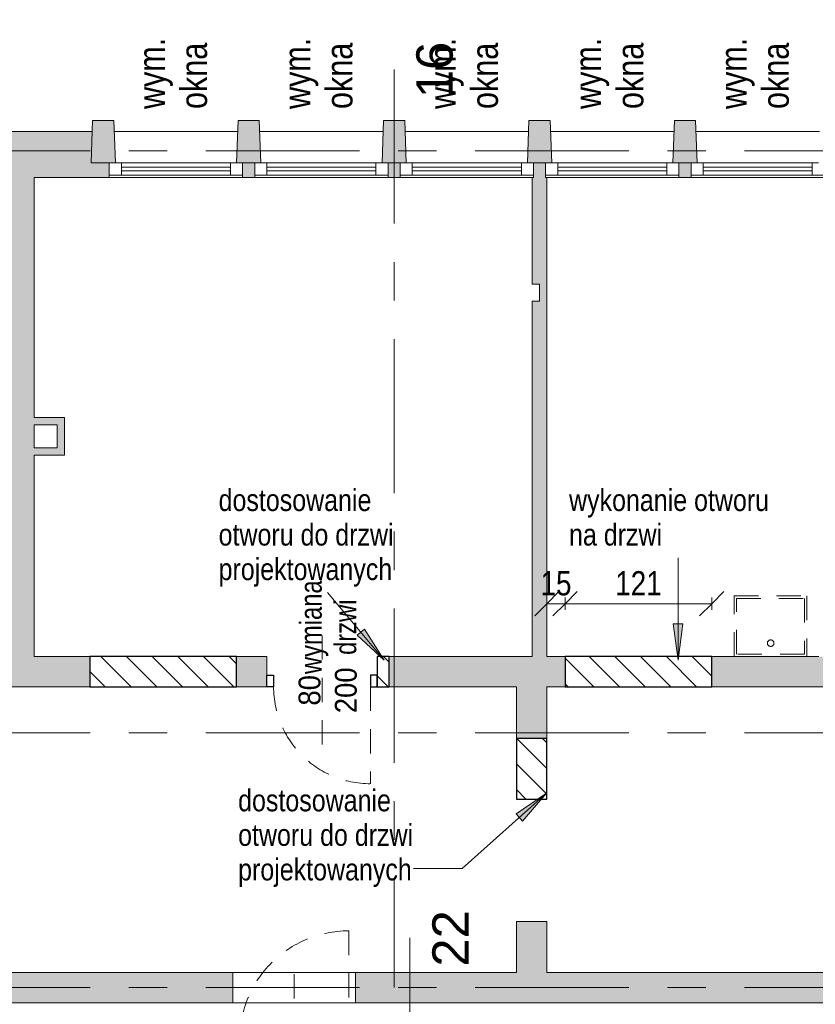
# Model space of a CAD drawing. Header units: centimetres. Extents: x -8590 to 14779, y -8842 to 3760.
# Tile 17 of 28: x 11400 to 12056, y 2830 to 3641. Entities that reach past the tile are written whole.
import ezdxf

# ---------------------------------------------------------------- set-up
doc = ezdxf.new("R2010")
doc.units = ezdxf.units.CM
for name, pattern in [('Dash', [1200, 600, -600]), ('Oś', [222.25, 127, -31.75, 31.75, -31.75]), ('Wyburzenia', [35, 20, -15])]:
    doc.linetypes.add(name, pattern=pattern)
for name, color, linetype, lineweight in [('A-ANNO-DIMS', 211, 'Continuous', 13), ('A-ANNO-DIMS-100', 211, 'Continuous', 13), ('A-ANNO-NOTE', 131, 'Wyburzenia', 9), ('A-DETL', 90, 'Dash', 50), ('A-DETL-GENF', 92, 'Continuous', 9), ('A-DETL-MEDM', 33, 'Continuous', 9), ('A-DOOR', 31, 'Wyburzenia', 9), ('A-DOOR-HDLN', 31, 'Continuous', 13), ('A-DOOR-IDEN', 31, 'Continuous', 13), ('A-GLAZ-CURT', 52, 'Wyburzenia', 9), ('A-GLAZ-CWMG', 51, 'Wyburzenia', 9), ('A-WALL', 113, 'Continuous', 13), ('A-WALL-PATT', 111, 'Continuous', 13), ('G-ANNO-TEXT', 231, 'Continuous', 13), ('P-SANR-FIXT', 6, 'Wyburzenia', 9), ('S-COLS', 52, 'Continuous', 13), ('S-GRID', 1, 'Continuous', 13), ('S-GRID-IDEN', 1, 'Continuous', 13)]:
    doc.layers.add(name, color=color, linetype=linetype, lineweight=lineweight)
doc.styles.add('Arial', font='arial.ttf', dxfattribs={"width": 0.9, "height": 18})
doc.styles.add('Arial Narrow_1', font='ARIALN.TTF', dxfattribs={"height": 22})
doc.styles.add('Arial Narrow_3', font='ARIALN.TTF', dxfattribs={"height": 18})
doc.styles.add('Arial Narrow_4', font='ARIALN.TTF', dxfattribs={"width": 0.95, "height": 0.18})
doc.styles.add('Arial Narrow_6', font='ARIALN.TTF', dxfattribs={"height": 20})
doc.styles.add('Arial_2', font='arial.ttf', dxfattribs={"height": 30})
doc.dimstyles.new('Diagonal_1_100__0__wewnętrzne_1', dxfattribs={"dimscale": 30.48, "dimtxt": 20.468619, "dimasz": 0.656168, "dimexe": 0.164042, "dimexo": 0.0625, "dimgap": 0.032808, "dimtad": 1, "dimdec": 0, "dimdsep": 46, "dimtxsty": 'Arial Narrow_6', "dimblk1": 'OBLIQUE', "dimblk2": 'OBLIQUE', "dimsah": 1, "dimcen": 0.09, "dimazin": 0, "dimtfac": 1, "dimtdec": 4, "dimtix": 1, "dimtmove": 0, "dimatfit": 3, "dimfxl": 0.164042, "dimfxlon": 1, "dimtvp": 1, "dimtolj": 1, "dimtzin": 0, "dimarcsym": 2})
pattern_1 = [(315, (12334.558, 0), (10.6066, 10.6066), [])]

# ---------------------------------------------------------------- blocks, each defined once
blk = doc.blocks.new('DRZWI 1S - Drzwi 90-1815599-3_piętro I __3_90 m_ - wyburzenia i zamurowania')
at = {"layer": 'A-DETL-GENF', "color": 20, "linetype": 'Wyburzenia'}
for p, q in [((-50.5, 5.85), (-50.5, -3.7)), ((-45, 5.85), (-50.5, 5.85)), ((-45, -3.7), (-45, 5.85)), ((50.5, 5.85), (45, 5.85)), ((45, 5.85), (45, -3.7)), ((50.5, -3.7), (50.5, 5.85)), ((-50.5, -3.7), (-45, -3.7)), ((45, -3.7), (50.5, -3.7))]:
    blk.add_line(p, q, dxfattribs=at)
at = {"layer": 'A-DETL-MEDM', "color": 1, "linetype": 'Wyburzenia', "lineweight": 25}
for p, q in [((-45, 5.85), (-50.5, 5.85)), ((-50.5, 5.85), (-50.5, -3.7)), ((-45, -3.7), (-45, 5.85)), ((45, -3.7), (45, 5.85)), ((45, 5.85), (50.5, 5.85)), ((50.5, 5.85), (50.5, -3.7)), ((-50.5, -3.7), (-45, -3.7)), ((50.5, -3.7), (45, -3.7))]:
    blk.add_line(p, q, dxfattribs=at)
at = {"layer": 'A-DOOR', "color": 10, "lineweight": 13}
blk.add_line((45, 5.85), (45, 95.85), dxfattribs=at)
blk.add_arc((45, 5.85), 90, 90, 180, dxfattribs=at)
blk = doc.blocks.new('OTWOR_DRZWIOWY_NIEZABUD - 101x205-1673192-3_piętro I __3_90 m_ - wyburzenia i zamurowania')
at = {"layer": 'A-DOOR-HDLN', "linetype": 'Dash', "lineweight": 9}
for p, q in [((-50.5, 12.5), (50.5, 12.5)), ((-50.5, -12.5), (50.5, -12.5))]:
    blk.add_line(p, q, dxfattribs=at)
blk = doc.blocks.new('zlew - Type 1-1583674-3_piętro I __3_90 m_ - wyburzenia i zamurowania')
at = {"layer": 'P-SANR-FIXT', "color": 20}
for p, q in [((-17.5, 12.5), (-17.5, 62.5)), ((-17.5, 62.5), (42.5, 62.5)), ((-15.5, 14.5), (-15.5, 60.5)), ((-15.5, 60.5), (40.5, 60.5)), ((40.5, 60.5), (40.5, 14.5)), ((42.5, 62.5), (42.5, 12.5)), ((40.5, 14.5), (-15.5, 14.5))]:
    blk.add_line(p, q, dxfattribs=at)
blk.add_circle((12.66, 23.58), 2.7, dxfattribs=at)
blk = doc.blocks.new('DRZWI 1S - Drzwi 80-1815628-3_piętro I __3_90 m_ - wyburzenia i zamurowania')
at = {"layer": 'A-DETL-GENF', "color": 20, "linetype": 'Wyburzenia'}
for p, q in [((-45.5, -2.8), (-40, -2.8)), ((-45.5, -12.35), (-45.5, -2.8)), ((-40, -2.8), (-40, -12.35)), ((40, -2.8), (45.5, -2.8)), ((40, -12.35), (40, -2.8)), ((45.5, -2.8), (45.5, -12.35)), ((-40, -12.35), (-45.5, -12.35)), ((45.5, -12.35), (40, -12.35))]:
    blk.add_line(p, q, dxfattribs=at)
at = {"layer": 'A-DETL-MEDM', "color": 1, "linetype": 'Wyburzenia', "lineweight": 25}
for p, q in [((-45.5, -12.35), (-45.5, -2.8)), ((-45.5, -2.8), (-40, -2.8)), ((-40, -2.8), (-40, -12.35)), ((40, -2.8), (40, -12.35)), ((45.5, -2.8), (40, -2.8)), ((45.5, -12.35), (45.5, -2.8)), ((-40, -12.35), (-45.5, -12.35)), ((40, -12.35), (45.5, -12.35))]:
    blk.add_line(p, q, dxfattribs=at)
at = {"layer": 'A-DOOR', "color": 10, "lineweight": 13}
blk.add_line((40, -12.35), (40, -92.35), dxfattribs=at)
blk.add_arc((40, -12.35), 80, 180, 270, dxfattribs=at)
blk = doc.blocks.new('M_Concrete-trapeze-Column - 175_200 x 350mm-1597659-3_piętro I __3_90 m_ - wyburzenia i zamurowania')
at = {"layer": 'S-COLS', "lineweight": 9}
blk.add_hatch(color=253, dxfattribs=at).paths.add_polyline_path([(-6, -17.5), (10, -17.5), (8.75, 17.5), (-8.75, 17.5), (-10, -17.5)], flags=0)
for p, q in [((-8.75, 17.5), (-10, -17.5)), ((8.75, 17.5), (-8.75, 17.5)), ((10, -17.5), (8.75, 17.5)), ((-10, -17.5), (10, -17.5))]:
    blk.add_line(p, q, dxfattribs=at)
blk = doc.blocks.new('M_Concrete-trapeze-Column - 175_200 x 350mm-1597913-3_piętro I __3_90 m_ - wyburzenia i zamurowania')
at = {"layer": 'S-COLS', "lineweight": 9}
blk.add_hatch(color=253, dxfattribs=at).paths.add_polyline_path([(5, 17.5), (-10, 17.5), (-8.75, -17.5), (8.75, -17.5), (10, 17.5)], flags=0)
for p, q in [((-10, 17.5), (10, 17.5)), ((-8.75, -17.5), (-10, 17.5)), ((10, 17.5), (8.75, -17.5)), ((8.75, -17.5), (-8.75, -17.5))]:
    blk.add_line(p, q, dxfattribs=at)
blk = doc.blocks.new('System Panel - Glazed-2608824-3_piętro I __3_90 m_ - wyburzenia i zamurowania')
at = {"layer": 'A-GLAZ-CURT', "color": 7, "linetype": 'Continuous'}
for p, q in [((45, 1.5), (-45, 1.5)), ((-45, 1.5), (-45, -1.5)), ((45, -1.5), (45, 1.5)), ((-45, -1.5), (45, -1.5))]:
    blk.add_line(p, q, dxfattribs=at)
blk = doc.blocks.new('Rectangular Mullion - 100 x 100mm-2608823-3_piętro I __3_90 m_ - wyburzenia i zamurowania')
at = {"layer": 'A-GLAZ-CWMG', "color": 7, "linetype": 'Continuous'}
for p, q in [((-130.62, 3523.33), (-40.62, 3523.33)), ((-130.62, 3513.33), (-40.62, 3513.33))]:
    blk.add_line(p, q, dxfattribs=at)
blk = doc.blocks.new('Rectangular Mullion - 100 x 100mm-2608825-3_piętro I __3_90 m_ - wyburzenia i zamurowania')
at = {"layer": 'A-GLAZ-CWMG', "color": 7, "linetype": 'Continuous'}
for p, q in [((-10, 5), (-5, 5)), ((-10, -5), (-10, 5)), ((0, 5), (0, -5)), ((0, -5), (-10, -5))]:
    blk.add_line(p, q, dxfattribs=at)
blk = doc.blocks.new('Rectangular Mullion - 100 x 100mm-2608826-3_piętro I __3_90 m_ - wyburzenia i zamurowania')
at = {"layer": 'A-GLAZ-CWMG', "color": 7, "linetype": 'Continuous'}
for p, q in [((-5, 5), (-10, 5)), ((-10, 5), (-10, -5)), ((0, -5), (0, 5)), ((-10, -5), (0, -5))]:
    blk.add_line(p, q, dxfattribs=at)
blk = doc.blocks.new('System Panel - Glazed-2608819-3_piętro I __3_90 m_ - wyburzenia i zamurowania')
at = {"layer": 'A-GLAZ-CURT', "color": 7, "linetype": 'Continuous'}
for p, q in [((45, 1.5), (-45, 1.5)), ((-45, 1.5), (-45, -1.5)), ((45, -1.5), (45, 1.5)), ((-45, -1.5), (45, -1.5))]:
    blk.add_line(p, q, dxfattribs=at)
blk = doc.blocks.new('Rectangular Mullion - 100 x 100mm-2608818-3_piętro I __3_90 m_ - wyburzenia i zamurowania')
at = {"layer": 'A-GLAZ-CWMG', "color": 7, "linetype": 'Continuous'}
for p, q in [((79.38, 3523.33), (-10.62, 3523.33)), ((79.38, 3513.33), (-10.62, 3513.33))]:
    blk.add_line(p, q, dxfattribs=at)
blk = doc.blocks.new('Rectangular Mullion - 100 x 100mm-2608820-3_piętro I __3_90 m_ - wyburzenia i zamurowania')
at = {"layer": 'A-GLAZ-CWMG', "color": 7, "linetype": 'Continuous'}
for p, q in [((-10, 5), (0, 5)), ((-10, -5), (-10, 5)), ((0, 5), (0, -5)), ((-5, -5), (-10, -5))]:
    blk.add_line(p, q, dxfattribs=at)
blk = doc.blocks.new('Rectangular Mullion - 100 x 100mm-2608821-3_piętro I __3_90 m_ - wyburzenia i zamurowania')
at = {"layer": 'A-GLAZ-CWMG', "color": 7, "linetype": 'Continuous'}
for p, q in [((0, 5), (-10, 5)), ((-10, 5), (-10, -5)), ((0, -5), (0, 5)), ((-10, -5), (-5, -5))]:
    blk.add_line(p, q, dxfattribs=at)
blk = doc.blocks.new('Wymiana Drzwi_PG_typ 100 - --2314812-3_piętro I __3_90 m_ - wyburzenia i zamurowania')
at = {"layer": 'A-DOOR-IDEN', "insert": (0.0511, 0.737), "char_height": 0.18, "width": 1.2882, "attachment_point": 5, "rotation": 90, "line_spacing_factor": 0.949189, "style": 'Arial Narrow_4'}
blk.add_mtext('\\pxqc,t6.70278,13.40556,20.10833,26.81111,33.51389,40.21667,46.91944,53.62222,60.325,67.02778,73.73056,80.43333,87.13611,93.83889,100.54167,107.24444,113.94722,120.65,127.35278,134.05556,140.75833,147.46111,154.16389,160.86667,167.56944,174.27222,180.975,187.67778,194.38056,201.08333,207.78611,214.48889;{wymiana\\Pdrzwi}', dxfattribs=at)
blk = doc.blocks.new('DIMBLOCK4-3_piętro I __3_90 m_ - wyburzenia i zamurowania')
at = {"layer": 'A-ANNO-DIMS-100'}
for p, q in [((11849.94, 3159.9), (11859.94, 3169.9)), ((11970.94, 3159.9), (11980.94, 3169.9)), ((11849.94, 3159.9), (11839.94, 3149.9)), ((11849.94, 3154.9), (11849.94, 3164.9)), ((11970.94, 3159.9), (11849.94, 3159.9)), ((11849.94, 3159.9), (11849.94, 3154.9)), ((11970.94, 3159.9), (11960.94, 3149.9)), ((11970.94, 3154.9), (11970.94, 3164.9)), ((11970.94, 3159.9), (11970.94, 3154.9))]:
    blk.add_line(p, q, dxfattribs=at)
at = {"layer": 'A-ANNO-DIMS-100', "color": 0, "insert": (11891.43, 3186.75), "char_height": 20, "width": 45.6158, "attachment_point": 1, "line_spacing_factor": 0.974696, "style": 'Arial Narrow_6'}
blk.add_mtext('121', dxfattribs=at)
blk = doc.blocks.new('_Oblique')
at = {"color": 0, "linetype": 'ByBlock', "lineweight": -2}
blk.add_line((-0.5, -0.5), (0.5, 0.5), dxfattribs=at)
blk = doc.blocks.new('DIMBLOCK5-3_piętro I __3_90 m_ - wyburzenia i zamurowania')
at = {"layer": 'A-ANNO-DIMS-100'}
for p, q in [((11834.94, 3159.9), (11844.94, 3169.9)), ((11849.94, 3159.9), (11859.94, 3169.9)), ((11834.94, 3159.9), (11824.94, 3149.9)), ((11834.94, 3154.9), (11834.94, 3164.9)), ((11849.94, 3159.9), (11834.94, 3159.9)), ((11834.94, 3159.9), (11834.94, 3154.9)), ((11849.94, 3159.9), (11839.94, 3149.9)), ((11849.94, 3154.9), (11849.94, 3164.9)), ((11849.94, 3159.9), (11849.94, 3154.9))]:
    blk.add_line(p, q, dxfattribs=at)
at = {"layer": 'A-ANNO-DIMS-100', "color": 0, "insert": (11829.76, 3186.75), "char_height": 20, "width": 30.4105, "attachment_point": 1, "line_spacing_factor": 0.974696, "style": 'Arial Narrow_6'}
blk.add_mtext('15', dxfattribs=at)

msp = doc.modelspace()

# ---------------------------------------------------------------- hatches: boundary and pattern name
at = {"layer": 'A-DETL-GENF', "lineweight": 25}
h = msp.add_hatch(dxfattribs=at)
h.set_pattern_fill('FP_2', color=3, style=0, pattern_type=2)
h.set_pattern_definition(pattern_1)
h.paths.add_polyline_path([(12543.94, 1833.33), (12644.94, 1833.33), (12644.94, 1845.33), (12543.94, 1845.33)], flags=0)
h.paths.add_polyline_path([(12434.94, 1833.33), (12434.94, 1845.33), (12353.94, 1845.33), (12353.94, 1833.33)], flags=0)
h.paths.add_polyline_path([(12864.94, 1934.83), (12876.94, 1934.83), (12876.94, 2035.83), (12864.94, 2035.83)], flags=0)
h.paths.add_polyline_path([(12130.44, 2018.33), (12134.94, 2018.33), (12134.94, 2030.33), (12124.94, 2030.33), (12124.94, 2018.33)], flags=0)
h.paths.add_polyline_path([(12018.94, 2018.33), (12018.94, 2030.33), (11937.94, 2030.33), (11937.94, 2018.33)], flags=0)
h.paths.add_polyline_path([(12864.94, 2355.33), (12876.94, 2355.33), (12876.94, 2625.33), (12864.94, 2625.33), (12864.94, 2445.33)], flags=0)
h.paths.add_polyline_path([(11578.94, 3091.33), (11578.94, 3116.33), (11457.94, 3116.33), (11457.94, 3091.33)], flags=0)
h.paths.add_polyline_path([(11338.88, 3511.33), (11343.94, 3511.33), (11343.94, 3523.33), (11338.94, 3523.33), (11339.86, 3549.33), (11238.01, 3549.33), (11238.94, 3523.33), (11233.94, 3523.33), (11233.94, 3511.33), (11266.94, 3511.33)], flags=0)
h.paths.add_polyline_path([(11113.94, 3511.33), (11223.94, 3511.33), (11223.94, 3523.33), (11218.94, 3523.33), (11219.86, 3549.33), (11120.08, 3549.33), (11121.94, 3523.33), (11113.94, 3523.33), (11113.94, 3522.93)], flags=0)
h = msp.add_hatch(dxfattribs=at)
h.set_pattern_fill('FP_2', color=6, style=0, pattern_type=2)
h.set_pattern_definition(pattern_1)
h.paths.add_polyline_path([(11704.94, 3091.33), (11704.94, 3116.33), (11694.94, 3116.33), (11694.94, 3091.33)], flags=0)
h = msp.add_hatch(dxfattribs=at)
h.set_pattern_fill('FP_2', color=6, style=0, pattern_type=2)
h.set_pattern_definition(pattern_1)
h.paths.add_polyline_path([(12305.44, 1111.33), (12305.44, 1123.33), (12295.44, 1123.33), (12295.44, 1111.33)], flags=0)
h.paths.add_polyline_path([(12033.94, 1833.33), (12033.94, 1845.33), (12018.94, 1845.33), (12018.94, 1833.33)], flags=0)
h.paths.add_polyline_path([(12669.94, 1929.33), (12681.94, 1929.33), (12681.94, 2030.33), (12669.94, 2030.33)], flags=0)
h.paths.add_polyline_path([(12402.44, 2018.33), (12492.94, 2018.33), (12492.94, 2030.33), (12402.44, 2030.26)], flags=0)
h.paths.add_polyline_path([(12649.94, 2431.33), (12649.94, 2443.33), (12559.44, 2443.33), (12559.44, 2431.33)], flags=0)
h.paths.add_polyline_path([(12383.44, 3040.83), (12450.94, 3040.83), (12450.94, 3065.68), (12329.94, 3065.68), (12329.94, 3040.83)], flags=0)
h.paths.add_polyline_path([(12714.44, 3040.83), (12724.44, 3040.83), (12724.44, 3065.83), (12714.44, 3065.83), (12714.44, 3056.13)], flags=0)
h.paths.add_polyline_path([(11970.94, 3091.33), (11970.94, 3116.33), (11849.94, 3116.33), (11849.94, 3091.33)], flags=0)
h = msp.add_hatch(dxfattribs=at)
h.set_pattern_fill('FP_2', color=6, style=0, pattern_type=2)
h.set_pattern_definition(pattern_1)
h.paths.add_polyline_path([(11822.94, 2998.83), (11834.94, 2998.83), (11834.94, 3048.83), (11809.94, 3048.83), (11809.94, 2998.83)], flags=0)
at = {"layer": 'A-WALL-PATT'}
h = msp.add_hatch(color=9, dxfattribs=at)
h.paths.add_polyline_path([(11943.94, 3511.33), (11953.94, 3511.33), (11953.94, 3523.33), (11943.94, 3523.33)], flags=0)
h.paths.add_polyline_path([(12783.94, 3511.33), (12793.94, 3511.33), (12793.94, 3523.33), (12783.94, 3523.33)], flags=0)
h.paths.add_polyline_path([(11343.94, 3511.33), (11473.94, 3511.33), (11473.94, 3523.33), (11458.94, 3523.33), (11459.86, 3549.33), (11358.01, 3549.33), (11358.94, 3523.33), (11343.94, 3523.33)], flags=0)
h.paths.add_polyline_path([(12303.94, 3511.33), (12313.94, 3511.33), (12313.94, 3523.33), (12303.94, 3523.33)], flags=0)
h.paths.add_polyline_path([(11113.94, 3511.33), (11113.94, 3523.33), (11101.94, 3523.33), (11101.94, 3511.33), (11113.16, 3511.33)], flags=0)
h.paths.add_polyline_path([(11583.94, 3511.33), (11593.94, 3511.33), (11593.94, 3523.33), (11583.94, 3523.33)], flags=0)
h.paths.add_polyline_path([(12543.94, 3511.33), (12553.94, 3511.33), (12553.9, 3523.33), (12543.94, 3523.33)], flags=0)
h.paths.add_polyline_path([(11703.94, 3511.33), (11713.94, 3511.33), (11713.94, 3523.33), (11703.94, 3523.33)], flags=0)
h.paths.add_polyline_path([(12663.94, 3511.33), (12673.94, 3511.33), (12673.94, 3523.33), (12663.94, 3523.33)], flags=0)
h.paths.add_polyline_path([(11233.94, 3511.33), (11233.94, 3523.33), (11223.94, 3523.33), (11223.94, 3511.33)], flags=0)
h.paths.add_polyline_path([(11833.94, 3511.33), (11833.94, 3523.33), (11823.94, 3523.33), (11823.94, 3511.33), (11828.94, 3511.33)], flags=0)
h.paths.add_polyline_path([(12423.94, 3511.33), (12433.94, 3511.33), (12433.94, 3523.33), (12423.94, 3523.33)], flags=0)
h.paths.add_polyline_path([(12063.94, 3511.33), (12073.94, 3511.33), (12073.94, 3523.33), (12063.94, 3523.33)], flags=0)
h.paths.add_polyline_path([(12183.94, 3511.33), (12193.94, 3511.33), (12193.94, 3523.33), (12183.94, 3523.33)], flags=0)
for points in [[(11386.94, 3116.33), (11411.94, 3116.33), (11411.94, 3511.33), (11386.94, 3511.33), (11386.94, 3332.06)], [(11828.94, 3423.33), (11834.94, 3423.33), (11834.94, 3511.33), (11822.94, 3511.33), (11822.94, 3423.33), (11828.65, 3423.33)], [(11833.94, 3409.33), (11834.94, 3409.33), (11834.94, 3423.33), (11828.94, 3423.33), (11828.94, 3409.33)], [(11822.94, 3116.33), (11834.94, 3116.33), (11834.94, 3409.33), (11822.94, 3409.33), (11822.94, 3143.73)], [(11430.94, 3307.33), (11430.94, 3313.33), (11411.94, 3313.33), (11411.94, 3307.33), (11412.69, 3307.33)], [(11430.94, 3288.33), (11436.94, 3288.33), (11436.94, 3313.33), (11430.94, 3313.33), (11430.94, 3307.33)], [(11411.94, 3282.33), (11436.94, 3282.33), (11436.94, 3288.33), (11411.94, 3288.33)], [(11834.94, 3061.33), (11834.94, 3091.33), (11809.94, 3091.33), (11809.94, 3061.33), (11822.94, 3061.33)]]:
    msp.add_hatch(color=9, dxfattribs=at).paths.add_polyline_path(points, flags=0)
h = msp.add_hatch(color=9, dxfattribs=at)
h.paths.add_polyline_path([(11415.46, 3091.33), (11457.94, 3091.33), (11457.94, 3116.33), (11386.94, 3116.33), (11386.94, 3091.33), (11411.94, 3091.33)], flags=0)
h.paths.add_polyline_path([(11603.94, 3091.33), (11603.94, 3116.33), (11578.94, 3116.33), (11578.94, 3091.33)], flags=0)
h.paths.add_polyline_path([(11809.94, 3091.33), (11849.94, 3091.33), (11849.94, 3116.33), (11704.94, 3116.33), (11704.94, 3091.33), (11790.34, 3091.33)], flags=0)
h.paths.add_polyline_path([(12087.94, 3091.33), (12087.94, 3116.33), (11970.94, 3116.33), (11970.94, 3091.33)], flags=0)
h.paths.add_polyline_path([(12178.94, 3091.33), (12289.94, 3091.33), (12289.94, 3103.83), (12302.94, 3103.83), (12302.94, 3116.33), (12178.94, 3116.33), (12178.94, 3097.21)], flags=0)
at = {"layer": 'A-WALL-PATT', "lineweight": 5}
h = msp.add_hatch(color=254, dxfattribs=at)
h.paths.add_polyline_path([(11809.94, 2886.48), (11834.94, 2886.48), (11834.94, 2897.83), (11809.94, 2897.83)], flags=0)
h.paths.add_polyline_path([(11822.94, 3048.83), (11834.94, 3048.83), (11834.94, 3061.33), (11809.94, 3061.33), (11809.94, 3048.83)], flags=0)
for points in [[(11834.94, 2885.83), (11834.94, 2886.48), (11809.94, 2886.48), (11809.94, 2885.83), (11822.94, 2885.83)], [(11809.94, 2855.83), (11834.94, 2855.83), (11834.94, 2885.83), (11809.94, 2885.83)]]:
    msp.add_hatch(color=254, dxfattribs=at).paths.add_polyline_path(points, flags=0)
h = msp.add_hatch(color=254, dxfattribs=at)
h.paths.add_polyline_path([(11132.94, 2830.83), (11275.94, 2830.83), (11275.94, 2855.83), (11101.94, 2855.83), (11101.94, 2830.83), (11127.23, 2830.83)], flags=0)
h.paths.add_polyline_path([(11575.94, 2830.83), (11575.94, 2855.83), (11376.94, 2855.83), (11376.94, 2830.83), (11452.21, 2830.83)], flags=0)
h.paths.add_polyline_path([(11676.94, 2830.83), (11766.94, 2830.83), (11766.94, 2855.83), (11676.94, 2855.83)], flags=0)
h.paths.add_polyline_path([(12876.94, 2830.83), (13052.94, 2830.83), (13052.94, 2855.83), (12876.94, 2855.83)], flags=0)
h.paths.add_polyline_path([(13203.94, 2830.83), (13543.94, 2830.83), (13543.94, 2855.83), (13203.94, 2855.83)], flags=0)
h = msp.add_hatch(color=254, dxfattribs=at)
h.paths.add_polyline_path([(11790.34, 2830.83), (12681.94, 2830.83), (12681.94, 2855.83), (11766.94, 2855.83), (11766.94, 2830.83)], flags=0)
h.paths.add_polyline_path([(12832.94, 2830.83), (12876.94, 2830.83), (12876.94, 2855.83), (12832.94, 2855.83)], flags=0)
at = {"layer": 'G-ANNO-TEXT'}
for points in [[(11943.19, 3113.39), (11947.13, 3143.39), (11939.24, 3143.39)], [(11700.78, 3113.39), (11684.55, 3138.93), (11678.49, 3133.86)], [(11834.55, 3003.62), (11809.55, 2986.58), (11814.82, 2980.69)]]:
    msp.add_hatch(color=130, dxfattribs=at).paths.add_polyline_path(points, flags=0)

# ---------------------------------------------------------------- linework, layer by layer
at = {"layer": 'A-ANNO-NOTE', "color": 240, "lineweight": 13}
for p, q in [((11649.44, 3133.83), (11649.44, 3043.83)), ((11626.44, 2764.33), (11626.44, 2854.33))]:
    msp.add_line(p, q, dxfattribs=at)
at = {"layer": 'A-DETL', "linetype": 'Continuous', "lineweight": 25}
for p, q in [((11578.94, 3116.33), (11457.94, 3116.33)), ((11457.94, 3116.33), (11457.94, 3091.33)), ((11578.94, 3091.33), (11578.94, 3116.33)), ((11694.94, 3116.33), (11694.94, 3091.33)), ((11704.94, 3116.33), (11694.94, 3116.33)), ((11704.94, 3091.33), (11704.94, 3116.33)), ((11970.94, 3116.33), (11849.94, 3116.33)), ((11849.94, 3116.33), (11849.94, 3091.33)), ((11970.94, 3091.33), (11970.94, 3116.33)), ((11457.94, 3091.33), (11578.94, 3091.33)), ((11694.94, 3091.33), (11704.94, 3091.33)), ((11849.94, 3091.33), (11970.94, 3091.33)), ((11834.94, 3048.83), (11809.94, 3048.83)), ((11809.94, 3048.83), (11809.94, 2998.83)), ((11834.94, 2998.83), (11834.94, 3048.83)), ((11809.94, 2998.83), (11834.94, 2998.83))]:
    msp.add_line(p, q, dxfattribs=at)
at = {"layer": 'A-WALL', "lineweight": 9}
for p, q in [((11459.86, 3549.33), (11358.01, 3549.33)), ((11478.01, 3549.33), (11579.86, 3549.33)), ((11598.01, 3549.33), (11699.86, 3549.33)), ((11718.01, 3549.33), (11819.86, 3549.33)), ((11838.01, 3549.33), (11939.86, 3549.33)), ((11958.01, 3549.33), (12059.86, 3549.33)), ((11473.94, 3511.33), (11473.94, 3523.33)), ((11583.94, 3523.33), (11583.94, 3511.33)), ((11593.94, 3511.33), (11593.94, 3523.33)), ((11703.94, 3523.33), (11703.94, 3511.33)), ((11713.94, 3511.33), (11713.94, 3523.33)), ((11823.94, 3523.33), (11823.94, 3511.33)), ((11833.94, 3511.33), (11833.94, 3523.33)), ((11943.94, 3523.33), (11943.94, 3511.33)), ((11953.94, 3511.33), (11953.94, 3523.33)), ((11823.94, 3511.33), (11411.94, 3511.33)), ((11411.94, 3313.33), (11411.94, 3511.33)), ((11822.94, 3511.33), (11822.94, 3423.33)), ((12303.94, 3511.33), (11833.94, 3511.33)), ((11834.94, 3116.33), (11834.94, 3511.33)), ((11822.94, 3423.33), (11828.94, 3423.33)), ((11828.94, 3423.33), (11828.94, 3409.33)), ((11828.94, 3409.33), (11822.94, 3409.33)), ((11822.94, 3409.33), (11822.94, 3116.33)), ((11436.94, 3313.33), (11411.94, 3313.33)), ((11436.94, 3282.33), (11436.94, 3313.33)), ((11411.94, 3288.33), (11411.94, 3307.33)), ((11411.94, 3307.33), (11430.94, 3307.33)), ((11430.94, 3307.33), (11430.94, 3288.33)), ((11430.94, 3288.33), (11411.94, 3288.33)), ((11411.94, 3116.33), (11411.94, 3282.33)), ((11411.94, 3282.33), (11436.94, 3282.33)), ((11411.94, 3116.33), (11603.94, 3116.33)), ((11457.94, 3091.33), (11457.94, 3116.33)), ((11578.94, 3116.33), (11578.94, 3091.33)), ((11603.94, 3101.03), (11603.94, 3116.33)), ((11822.94, 3116.33), (11704.94, 3116.33)), ((11849.94, 3116.33), (11834.94, 3116.33)), ((12059.44, 3116.33), (11970.94, 3116.33)), ((11603.94, 3091.33), (11386.94, 3091.33)), ((11603.94, 3091.33), (11603.94, 3091.48)), ((11704.94, 3091.33), (11809.94, 3091.33)), ((11809.94, 3091.33), (11809.94, 3048.83)), ((11834.94, 3091.33), (11849.94, 3091.33)), ((11834.94, 3048.83), (11834.94, 3091.33)), ((11970.94, 3091.33), (12087.94, 3091.33)), ((11809.94, 2855.83), (11809.94, 2897.83)), ((11809.94, 2897.83), (11834.94, 2897.83)), ((11834.94, 2897.83), (11834.94, 2855.83)), ((11575.94, 2855.83), (11376.94, 2855.83)), ((11575.94, 2830.83), (11575.94, 2855.83)), ((11676.94, 2855.83), (11809.94, 2855.83)), ((11676.94, 2830.83), (11676.94, 2855.83)), ((12681.94, 2855.83), (11834.94, 2855.83)), ((11376.94, 2830.83), (11575.94, 2830.83)), ((12681.94, 2830.83), (11676.94, 2830.83))]:
    msp.add_line(p, q, dxfattribs=at)
at = {"layer": 'A-WALL', "color": 10, "linetype": 'Wyburzenia'}
for p, q in [((11704.94, 3116.33), (11694.94, 3116.33)), ((11694.94, 3116.33), (11694.94, 3101.03)), ((11704.94, 3091.33), (11704.94, 3116.33)), ((11970.94, 3116.33), (11849.94, 3116.33)), ((11849.94, 3116.33), (11849.94, 3091.33)), ((11970.94, 3091.33), (11970.94, 3116.33)), ((11694.94, 3091.48), (11694.94, 3091.33)), ((11694.94, 3091.33), (11704.94, 3091.33)), ((11849.94, 3091.33), (11970.94, 3091.33)), ((11809.94, 3048.83), (11809.94, 2998.83)), ((11834.94, 3048.83), (11809.94, 3048.83)), ((11834.94, 2998.83), (11834.94, 3048.83)), ((11809.94, 2998.83), (11834.94, 2998.83))]:
    msp.add_line(p, q, dxfattribs=at)
at = {"layer": 'A-WALL'}
for p, q in [((11704.94, 3116.33), (11704.94, 3091.33)), ((11849.94, 3091.33), (11849.94, 3116.33)), ((11970.94, 3116.33), (11970.94, 3091.33)), ((11809.94, 3048.83), (11834.94, 3048.83))]:
    msp.add_line(p, q, dxfattribs=at)
at = {"layer": 'G-ANNO-TEXT', "color": 130}
for p, q in [((11943.19, 3113.39), (11943.19, 3197.63)), ((11700.78, 3113.39), (11654.02, 3169.23)), ((11947.13, 3143.39), (11939.24, 3143.39)), ((11939.24, 3143.39), (11943.19, 3113.39)), ((11943.19, 3113.39), (11947.13, 3143.39)), ((11684.55, 3138.93), (11678.49, 3133.86)), ((11700.78, 3113.39), (11684.55, 3138.93)), ((11678.49, 3133.86), (11700.78, 3113.39)), ((11834.55, 3003.62), (11765.08, 2941.54)), ((11834.55, 3003.62), (11809.55, 2986.58)), ((11814.82, 2980.69), (11834.55, 3003.62)), ((11809.55, 2986.58), (11814.82, 2980.69)), ((11765.08, 2941.54), (11724.77, 2941.54))]:
    msp.add_line(p, q, dxfattribs=at)
at = {"layer": 'S-GRID', "linetype": 'Oś'}
for p, q in [((11708.94, 3600.33), (11708.94, 2843.33)), ((11108.94, 3533.33), (14317.81, 3533.33)), ((11108.94, 3053.33), (14231.66, 3053.33)), ((11721.94, 2884.27), (11721.94, 27.13)), ((11108.94, 2843.33), (14193.97, 2843.33))]:
    msp.add_line(p, q, dxfattribs=at)

# ---------------------------------------------------------------- block references
at = {"layer": 'A-DOOR', "color": 10, "lineweight": 13}
for name, p in [('DRZWI 1S - Drzwi 80-1815628-3_piętro I __3_90 m_ - wyburzenia i zamurowania', (11649.44, 3103.83)), ('DRZWI 1S - Drzwi 90-1815599-3_piętro I __3_90 m_ - wyburzenia i zamurowania', (11626.44, 2794.33))]:
    msp.add_blockref(name, p, dxfattribs=at)
at = {"layer": 'A-DOOR', "linetype": 'Continuous'}
msp.add_blockref('OTWOR_DRZWIOWY_NIEZABUD - 101x205-1673192-3_piętro I __3_90 m_ - wyburzenia i zamurowania', (11626.44, 2843.33), dxfattribs=at)
at = {"layer": 'A-DOOR-IDEN', "xscale": 99.99999999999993, "yscale": 99.99999999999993, "zscale": 99.99999999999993}
msp.add_blockref('Wymiana Drzwi_PG_typ 100 - --2314812-3_piętro I __3_90 m_ - wyburzenia i zamurowania', (11649.44, 3066.84), dxfattribs=at)
at = {"layer": 'A-GLAZ-CURT', "color": 7, "linetype": 'Continuous', "rotation": 180}
for p in [(11528.94, 3518.33), (11768.94, 3518.33), (12008.94, 3518.33)]:
    msp.add_blockref('System Panel - Glazed-2608824-3_piętro I __3_90 m_ - wyburzenia i zamurowania', p, dxfattribs=at)
at = {"layer": 'A-GLAZ-CURT', "color": 7, "linetype": 'Continuous'}
for p in [(11648.94, 3518.33), (11888.94, 3518.33)]:
    msp.add_blockref('System Panel - Glazed-2608819-3_piętro I __3_90 m_ - wyburzenia i zamurowania', p, dxfattribs=at)
at = {"layer": 'A-GLAZ-CWMG', "color": 7, "linetype": 'Continuous', "extrusion": (0, 0, -1)}
for p in [(-11473.94, 3518.33), (-11713.94, 3518.33), (-11953.94, 3518.33)]:
    msp.add_blockref('Rectangular Mullion - 100 x 100mm-2608825-3_piętro I __3_90 m_ - wyburzenia i zamurowania', p, dxfattribs=at)
at = {"layer": 'A-GLAZ-CWMG', "color": 7, "linetype": 'Continuous'}
for name, p in [('Rectangular Mullion - 100 x 100mm-2608823-3_piętro I __3_90 m_ - wyburzenia i zamurowania', (11614.56, 0)), ('Rectangular Mullion - 100 x 100mm-2608826-3_piętro I __3_90 m_ - wyburzenia i zamurowania', (11583.94, 3518.33)), ('Rectangular Mullion - 100 x 100mm-2608818-3_piętro I __3_90 m_ - wyburzenia i zamurowania', (11614.56, 0)), ('Rectangular Mullion - 100 x 100mm-2608823-3_piętro I __3_90 m_ - wyburzenia i zamurowania', (11854.56, 0)), ('Rectangular Mullion - 100 x 100mm-2608826-3_piętro I __3_90 m_ - wyburzenia i zamurowania', (11823.94, 3518.33)), ('Rectangular Mullion - 100 x 100mm-2608818-3_piętro I __3_90 m_ - wyburzenia i zamurowania', (11854.56, 0)), ('Rectangular Mullion - 100 x 100mm-2608823-3_piętro I __3_90 m_ - wyburzenia i zamurowania', (12094.56, 0)), ('Rectangular Mullion - 100 x 100mm-2608826-3_piętro I __3_90 m_ - wyburzenia i zamurowania', (12063.94, 3518.33))]:
    msp.add_blockref(name, p, dxfattribs=at)
at = {"layer": 'A-GLAZ-CWMG', "color": 7, "linetype": 'Continuous', "rotation": 180}
for p in [(11593.94, 3518.33), (11833.94, 3518.33)]:
    msp.add_blockref('Rectangular Mullion - 100 x 100mm-2608821-3_piętro I __3_90 m_ - wyburzenia i zamurowania', p, dxfattribs=at)
at = {"layer": 'A-GLAZ-CWMG', "color": 7, "linetype": 'Continuous', "extrusion": (0, 0, -1), "rotation": 180}
for p in [(-11703.94, 3518.33), (-11943.94, 3518.33)]:
    msp.add_blockref('Rectangular Mullion - 100 x 100mm-2608820-3_piętro I __3_90 m_ - wyburzenia i zamurowania', p, dxfattribs=at)
at = {"layer": 'P-SANR-FIXT', "color": 20}
msp.add_blockref('zlew - Type 1-1583674-3_piętro I __3_90 m_ - wyburzenia i zamurowania', (12006.94, 3103.83), dxfattribs=at)
at = {"layer": 'S-COLS', "lineweight": 9, "rotation": 180}
for p in [(11468.94, 3540.83), (11588.94, 3540.83)]:
    msp.add_blockref('M_Concrete-trapeze-Column - 175_200 x 350mm-1597913-3_piętro I __3_90 m_ - wyburzenia i zamurowania', p, dxfattribs=at)
at = {"layer": 'S-COLS', "lineweight": 9}
for p in [(11708.94, 3540.83), (11828.94, 3540.83), (11948.94, 3540.83)]:
    msp.add_blockref('M_Concrete-trapeze-Column - 175_200 x 350mm-1597659-3_piętro I __3_90 m_ - wyburzenia i zamurowania', p, dxfattribs=at)

# ---------------------------------------------------------------- texts
at = {"layer": 'A-ANNO-NOTE', "color": 1, "lineweight": 211, "char_height": 18, "attachment_point": 5, "rotation": 90, "line_spacing_factor": 0.936439, "style": 'Arial'}
for s, insert, width in [('\\pxqc,t6.35,12.7,19.05,25.4,31.75,38.1,44.45,50.8,57.15,63.5,69.85,76.2,82.55,88.9,95.25,101.6,107.95,114.3,120.65,127,133.35,139.7,146.05,152.4,158.75,165.1,171.45,177.8,184.15,190.5,196.85,203.2;{200}', (11669.2, 3088.5), 38.07), ('\\pxqc,t6.35,12.7,19.05,25.4,31.75,38.1,44.45,50.8,57.15,63.5,69.85,76.2,82.55,88.9,95.25,101.6,107.95,114.3,120.65,127,133.35,139.7,146.05,152.4,158.75,165.1,171.45,177.8,184.15,190.5,196.85,203.2;{80}', (11639.2, 3088.5), 25.65)]:
    msp.add_mtext(s, dxfattribs=dict(at, insert=insert, width=width))
at = {"layer": 'G-ANNO-TEXT', "color": 7, "char_height": 22, "width": 80, "attachment_point": 1, "rotation": 90, "line_spacing_factor": 0.949189, "style": 'Arial Narrow_1'}
for insert in [(11497.74, 3567.83), (11617.74, 3567.83), (11737.74, 3567.83), (11857.74, 3567.83), (11977.74, 3567.83)]:
    msp.add_mtext('\\pxt5.77273,11.54545,17.31818,23.09091,28.86364,34.63636,40.40909,46.18182,51.95455,57.72727,63.5,69.27273,75.04545,80.81818,86.59091,92.36364,98.13636,103.90909,109.68182,115.45455,121.22727,127,132.77273,138.54545,144.31818,150.09091,155.86364,161.63636,167.40909,173.18182,178.95455,184.72727;{wym. okna}', dxfattribs=dict(at, insert=insert))
at = {"layer": 'G-ANNO-TEXT', "color": 7, "char_height": 18, "width": 179.9, "attachment_point": 1, "line_spacing_factor": 0.949189, "style": 'Arial Narrow_3'}
for s, insert in [('\\pxt7.05556,14.11111,21.16667,28.22222,35.27778,42.33333,49.38889,56.44444,63.5,70.55556,77.61111,84.66667,91.72222,98.77778,105.83333,112.88889,119.94444,127,134.05556,141.11111,148.16667,155.22222,162.27778,169.33333,176.38889,183.44444,190.5,197.55556,204.61111,211.66667,218.72222,225.77778;{dostosowanie otworu do drzwi projektowanych}', (11564.08, 3254.35)), ('\\pxt7.05556,14.11111,21.16667,28.22222,35.27778,42.33333,49.38889,56.44444,63.5,70.55556,77.61111,84.66667,91.72222,98.77778,105.83333,112.88889,119.94444,127,134.05556,141.11111,148.16667,155.22222,162.27778,169.33333,176.38889,183.44444,190.5,197.55556,204.61111,211.66667,218.72222,225.77778;{wykonanie otworu na drzwi}', (11853.24, 3254.35)), ('\\pxt7.05556,14.11111,21.16667,28.22222,35.27778,42.33333,49.38889,56.44444,63.5,70.55556,77.61111,84.66667,91.72222,98.77778,105.83333,112.88889,119.94444,127,134.05556,141.11111,148.16667,155.22222,162.27778,169.33333,176.38889,183.44444,190.5,197.55556,204.61111,211.66667,218.72222,225.77778;{dostosowanie otworu do drzwi projektowanych}', (11580.2, 3006.73))]:
    msp.add_mtext(s, dxfattribs=dict(at, insert=insert))
at = {"layer": 'S-GRID-IDEN', "char_height": 30, "width": 48.3, "attachment_point": 5, "rotation": 90, "line_spacing_factor": 0.936439, "style": 'Arial_2'}
for s, insert in [('\\pxqc,t4.23333,8.46667,12.7,16.93333,21.16667,25.4,29.63333,33.86667,38.1,42.33333,46.56667,50.8,55.03333,59.26667,63.5,67.73333,71.96667,76.2,80.43333,84.66667,88.9,93.13333,97.36667,101.6,105.83333,110.06667,114.3,118.53333,122.76667,127,131.23333,135.46667;{16}', (11742.44, 3600)), ('\\pxqc,t4.23333,8.46667,12.7,16.93333,21.16667,25.4,29.63333,33.86667,38.1,42.33333,46.56667,50.8,55.03333,59.26667,63.5,67.73333,71.96667,76.2,80.43333,84.66667,88.9,93.13333,97.36667,101.6,105.83333,110.06667,114.3,118.53333,122.76667,127,131.23333,135.46667;{22}', (11755.44, 2883.93))]:
    msp.add_mtext(s, dxfattribs=dict(at, insert=insert))

# ---------------------------------------------------------------- dimensions: what is measured, and where the dimension line sits
at = {"layer": 'A-ANNO-DIMS'}
for base, p1, p2, override, picture, middle in [((11834.94, 3159.9), (11849.94, 3154.9), (11834.94, 3154.9), {"dimpost": '<>', "dimfxl": 15}, 'DIMBLOCK5-3_piętro I __3_90 m_ - wyburzenia i zamurowania', (11842.44, 3171.12)), ((11849.94, 3159.9), (11970.94, 3154.9), (11849.94, 3154.9), {"dimpost": '<>', "dimfxl": 121}, 'DIMBLOCK4-3_piętro I __3_90 m_ - wyburzenia i zamurowania', (11910.44, 3170.94))]:
    dim = msp.add_linear_dim(base=base, p1=p1, p2=p2, dimstyle='Diagonal_1_100__0__wewnętrzne_1', override=override, dxfattribs=at)
    dim.commit()
    dim.dimension.update_dxf_attribs({"geometry": picture, "text_midpoint": middle})

doc.saveas('drawing.dxf')
